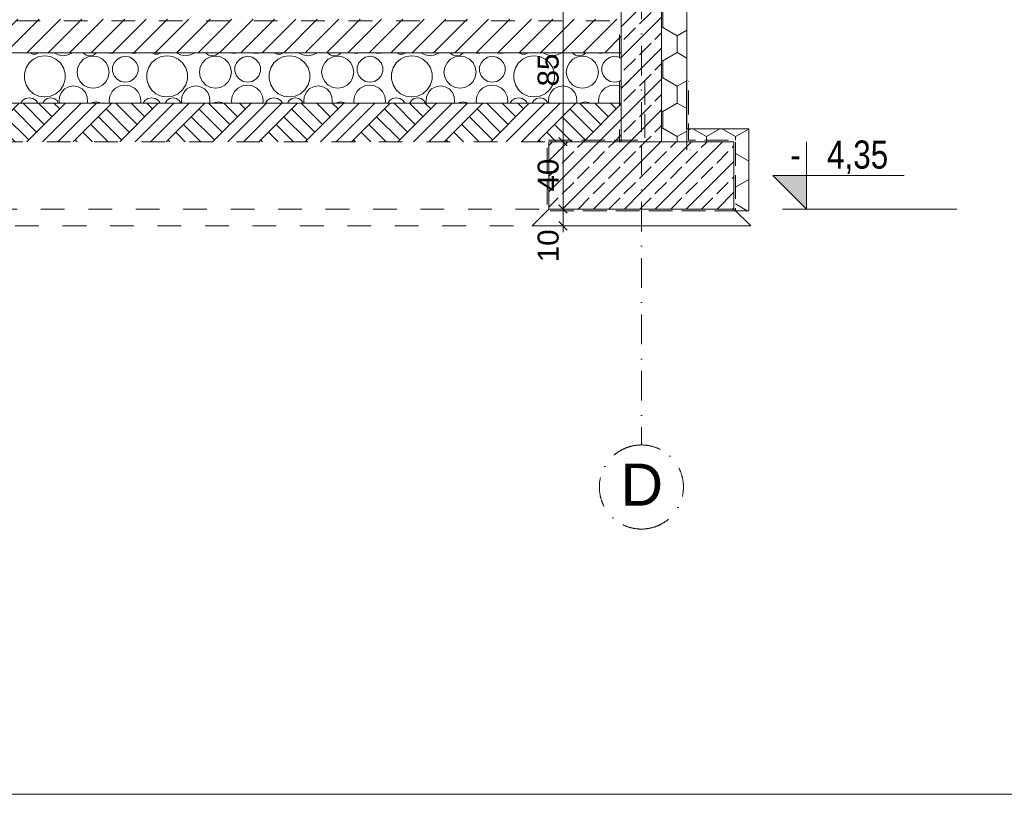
# Model space of a CAD drawing. Header units: millimetres. Extents: x -101298 to -58298, y 45839 to 66839.
# Tile 95 of 124: x -74145 to -68290, y 45839 to 50446. Entities that reach past the tile are written whole.
import ezdxf

# ---------------------------------------------------------------- set-up
doc = ezdxf.new("R2010")
doc.units = ezdxf.units.MM
doc.header["$MEASUREMENT"] = 0
for name, pattern in [('Krawędzie ukryte', [195.611112, 141.111112, -54.5]), ('Kropki i Kreski', [335.138881, 176.388884, -88.194442, 0, -70.555556]), ('Przerywana', [282.222223, 141.111112, -141.111112])]:
    doc.linetypes.add(name, pattern=pattern)
for name, color, linetype, lineweight in [('Nowe_0_Nr_pióra__21', 7, 'Continuous', 20), ('Nowe_Konstrukcja - Stropy_Nr_pióra__21', 7, 'Continuous', 20), ('Nowe_Konstrukcja - Stropy_Nr_pióra__3', 7, 'Continuous', 13), ('Nowe_Konstrukcja - Ściany zew_Nr_pióra__21', 7, 'Continuous', 20), ('Nowe_Konstrukcja - Ściany zew_Nr_pióra__3', 7, 'Continuous', 13), ('Nowe_Osie_Nr_pióra__3', 7, 'Continuous', 13), ('Nowe_Osie_Nr_pióra__4', 8, 'Continuous', 13), ('Nowe_Tabelka_Nr_pióra__3', 7, 'Continuous', 13), ('Nowe_Wymiarowanie - Ogólne_Nr_pióra__42', 8, 'Continuous', 25), ('Nowe_zagospodarowanie_Nr_pióra__21', 7, 'Continuous', 20)]:
    doc.layers.add(name, color=color, linetype=linetype, lineweight=lineweight)
for name, color, linetype, lineweight, true_color in [('Nowe_Konstrukcja - Stropy_Nr_pióra__23', 7, 'Continuous', 13, 0x858585), ('Nowe_Konstrukcja - Ściany zew_Nr_pióra__23', 7, 'Continuous', 13, 0x858585), ('Nowe_Wymiarowanie - Ogólne_Nr_pióra__81', 7, 'Continuous', 13, 0x6a6a6a)]:
    doc.layers.add(name, color=color, linetype=linetype, lineweight=lineweight, true_color=true_color)
doc.layers.add('Nowe_Wymiarowanie - Ogólne', color=7, linetype='Continuous')
doc.styles.add('STYL_AUTOMATYCZNY_1', font='arial.ttf')
doc.styles.add('STYL_AUTOMATYCZNY_2', font='arial.ttf', dxfattribs={"width": 0.8})
doc.dimstyles.new('STYL_AUTOMATYCZNY__1', dxfattribs={"dimtxt": 125, "dimasz": 47.5, "dimexe": 0.18, "dimexo": 0.0625, "dimgap": 0, "dimtad": 1, "dimdec": 0, "dimlfac": 0.1, "dimzin": 0, "dimdsep": 46, "dimtxsty": 'STYL_AUTOMATYCZNY_1', "dimblk": 'ARROWHEAD_6', "dimblk1": 'ARROWHEAD_6', "dimblk2": 'ARROWHEAD_6', "dimcen": 0.09, "dimse1": 1, "dimse2": 1, "dimclrd": 256, "dimclre": 256, "dimclrt": 8, "dimazin": 0, "dimtfac": 1, "dimtdec": 4, "dimtmove": 0, "dimatfit": 3, "dimfxl": 0, "dimtolj": 1, "dimtzin": 0, "dimarcsym": 0})
pattern_1 = [(45, (0, 0), (-91.92388, 91.92388), []), (45, (-45.96, 45.96), (-91.92388, 91.92388), [97.5, -32.5])]
pattern_2 = [(90, (0, 0), (-173.2051, 0), [100, -200]), (90, (-86.6, 150), (-173.2051, 0), [100, -200]), (150, (-4e-14, 100), (86.60254, 150), [100, -200]), (150, (-173.2, 100), (86.60254, 150), [100, -200]), (210, (0, 0), (-86.60254, 150), [100, -200]), (210, (-173.2, -7e-14), (-86.60254, 150), [100, -200])]

# ---------------------------------------------------------------- blocks, each defined once
blk = doc.blocks.new('*X8')
at = {"layer": 'Nowe_Konstrukcja - Stropy_Nr_pióra__23', "color": 252, "linetype": 'Continuous', "lineweight": 13, "true_color": 0x858585}
for p, q in [((-74086, 50249.4), (-74085.6, 50248.9)), ((-74085.6, 50248.9), (-74068.1, 50239.7)), ((-74068.1, 50239.7), (-74048.3, 50239.7)), ((-74048.3, 50239.7), (-74030.8, 50248.9)), ((-74030.8, 50248.9), (-74030.4, 50249.4)), ((-73940.8, 50249.4), (-73915.2, 50236.4)), ((-73856.7, 50236.4), (-73831.1, 50249.4)), ((-73769.5, 50249.4), (-73768.3, 50247.7)), ((-73768.3, 50247.7), (-73749.8, 50235.3)), ((-73706, 50235.3), (-73687.5, 50247.7)), ((-73687.5, 50247.7), (-73686.3, 50249.4)), ((-73617.9, 50249.4), (-73610.7, 50246.2)), ((-73610.7, 50246.2), (-73589.8, 50246.2)), ((-73589.8, 50246.2), (-73582.6, 50249.4)), ((-73487.3, 50249.4), (-73479.5, 50246.7)), ((-73479.5, 50246.7), (-73451.5, 50246.7)), ((-73451.5, 50246.7), (-73443.8, 50249.4)), ((-73358.5, 50249.4), (-73358.2, 50248.9)), ((-73358.2, 50248.9), (-73340.7, 50239.7)), ((-73340.7, 50239.7), (-73320.9, 50239.7)), ((-73320.9, 50239.7), (-73303.3, 50248.9)), ((-73303.3, 50248.9), (-73303, 50249.4)), ((-73213.4, 50249.4), (-73187.8, 50236.4)), ((-73129.3, 50236.4), (-73103.7, 50249.4)), ((-73042.1, 50249.4), (-73040.9, 50247.7)), ((-73040.9, 50247.7), (-73022.4, 50235.3)), ((-72978.6, 50235.3), (-72960.1, 50247.7)), ((-72960.1, 50247.7), (-72958.9, 50249.4)), ((-72890.5, 50249.4), (-72883.3, 50246.2)), ((-72883.3, 50246.2), (-72862.4, 50246.2)), ((-72862.4, 50246.2), (-72855.2, 50249.4)), ((-72759.9, 50249.4), (-72752.1, 50246.7)), ((-72752.1, 50246.7), (-72724.1, 50246.7)), ((-72724.1, 50246.7), (-72716.3, 50249.4)), ((-72631.1, 50249.4), (-72630.8, 50248.9)), ((-72630.8, 50248.9), (-72613.2, 50239.7)), ((-72613.2, 50239.7), (-72593.5, 50239.7)), ((-72593.5, 50239.7), (-72575.9, 50248.9)), ((-72575.9, 50248.9), (-72575.6, 50249.4)), ((-72486, 50249.4), (-72460.4, 50236.4)), ((-72401.9, 50236.4), (-72376.3, 50249.4)), ((-72314.6, 50249.4), (-72313.5, 50247.7)), ((-72313.5, 50247.7), (-72295, 50235.3)), ((-72251.2, 50235.3), (-72232.7, 50247.7)), ((-72232.7, 50247.7), (-72231.5, 50249.4)), ((-72163.1, 50249.4), (-72155.9, 50246.2)), ((-72155.9, 50246.2), (-72135, 50246.2)), ((-72135, 50246.2), (-72127.7, 50249.4)), ((-72032.4, 50249.4), (-72024.7, 50246.7)), ((-72024.7, 50246.7), (-71996.7, 50246.7)), ((-71996.7, 50246.7), (-71988.9, 50249.4)), ((-71903.7, 50249.4), (-71903.4, 50248.9)), ((-71903.4, 50248.9), (-71885.8, 50239.7)), ((-71885.8, 50239.7), (-71866, 50239.7)), ((-71866, 50239.7), (-71848.5, 50248.9)), ((-71848.5, 50248.9), (-71848.2, 50249.4)), ((-71758.6, 50249.4), (-71733, 50236.4)), ((-71674.5, 50236.4), (-71648.9, 50249.4)), ((-71587.2, 50249.4), (-71586.1, 50247.7)), ((-71586.1, 50247.7), (-71567.5, 50235.3)), ((-71523.8, 50235.3), (-71505.2, 50247.7)), ((-71505.2, 50247.7), (-71504.1, 50249.4)), ((-71435.7, 50249.4), (-71428.4, 50246.2)), ((-71428.4, 50246.2), (-71407.6, 50246.2)), ((-71407.6, 50246.2), (-71400.3, 50249.4)), ((-71305, 50249.4), (-71297.3, 50246.7)), ((-71297.3, 50246.7), (-71269.3, 50246.7)), ((-71269.3, 50246.7), (-71261.5, 50249.4)), ((-71176.3, 50249.4), (-71175.9, 50248.9)), ((-71175.9, 50248.9), (-71158.4, 50239.7)), ((-71158.4, 50239.7), (-71138.6, 50239.7)), ((-71138.6, 50239.7), (-71121.1, 50248.9)), ((-71121.1, 50248.9), (-71120.7, 50249.4)), ((-71031.1, 50249.4), (-71005.6, 50236.4)), ((-70947.1, 50236.4), (-70921.5, 50249.4)), ((-70859.8, 50249.4), (-70858.7, 50247.7)), ((-70858.7, 50247.7), (-70840.1, 50235.3)), ((-70796.4, 50235.3), (-70777.8, 50247.7)), ((-70777.8, 50247.7), (-70776.7, 50249.4)), ((-70708.3, 50249.4), (-70701, 50246.2)), ((-70701, 50246.2), (-70680.2, 50246.2)), ((-70680.2, 50246.2), (-70672.9, 50249.4)), ((-70577.6, 50249.4), (-70569.9, 50246.7)), ((-70569.9, 50246.7), (-70567.5, 50246.7)), ((-74088.2, 50188.7), (-74107.1, 50159.4)), ((-74061.9, 50211.5), (-74088.2, 50188.7)), ((-74030.2, 50226), (-74061.9, 50211.5)), ((-73995.7, 50231), (-74030.2, 50226)), ((-73961.2, 50226), (-73995.7, 50231)), ((-73929.5, 50211.5), (-73961.2, 50226)), ((-73903.2, 50188.7), (-73929.5, 50211.5)), ((-73915.2, 50236.4), (-73886, 50231.7)), ((-73884.4, 50159.4), (-73903.2, 50188.7)), ((-73886, 50231.7), (-73856.7, 50236.4)), ((-73785.8, 50189.5), (-73799.3, 50162.9)), ((-73764.7, 50210.6), (-73785.8, 50189.5)), ((-73738.1, 50224.2), (-73764.7, 50210.6)), ((-73749.8, 50235.3), (-73727.9, 50231)), ((-73708.6, 50228.9), (-73738.1, 50224.2)), ((-73727.9, 50231), (-73706, 50235.3)), ((-73679.1, 50224.2), (-73708.6, 50228.9)), ((-73652.5, 50210.6), (-73679.1, 50224.2)), ((-73631.4, 50189.5), (-73652.5, 50210.6)), ((-73617.8, 50162.9), (-73631.4, 50189.5)), ((-73583, 50189.4), (-73592.1, 50164.4)), ((-73565.8, 50209.8), (-73583, 50189.4)), ((-73542.8, 50223.2), (-73565.8, 50209.8)), ((-73516.5, 50227.8), (-73542.8, 50223.2)), ((-73490.3, 50223.2), (-73516.5, 50227.8)), ((-73467.2, 50209.8), (-73490.3, 50223.2)), ((-73450.1, 50189.4), (-73467.2, 50209.8)), ((-73441, 50164.4), (-73450.1, 50189.4)), ((-73360.8, 50188.7), (-73379.7, 50159.4)), ((-73334.5, 50211.5), (-73360.8, 50188.7)), ((-73302.8, 50226), (-73334.5, 50211.5)), ((-73268.3, 50231), (-73302.8, 50226)), ((-73233.8, 50226), (-73268.3, 50231)), ((-73202.1, 50211.5), (-73233.8, 50226)), ((-73175.8, 50188.7), (-73202.1, 50211.5)), ((-73187.8, 50236.4), (-73158.6, 50231.7)), ((-73156.9, 50159.4), (-73175.8, 50188.7)), ((-73158.6, 50231.7), (-73129.3, 50236.4)), ((-73058.4, 50189.5), (-73071.9, 50162.9)), ((-73037.3, 50210.6), (-73058.4, 50189.5)), ((-73010.7, 50224.2), (-73037.3, 50210.6)), ((-73022.4, 50235.3), (-73000.5, 50231)), ((-72981.2, 50228.9), (-73010.7, 50224.2)), ((-73000.5, 50231), (-72978.6, 50235.3)), ((-72951.7, 50224.2), (-72981.2, 50228.9)), ((-72925.1, 50210.6), (-72951.7, 50224.2)), ((-72904, 50189.5), (-72925.1, 50210.6)), ((-72890.4, 50162.9), (-72904, 50189.5)), ((-72855.5, 50189.4), (-72864.6, 50164.4)), ((-72838.4, 50209.8), (-72855.5, 50189.4)), ((-72815.3, 50223.2), (-72838.4, 50209.8)), ((-72789.1, 50227.8), (-72815.3, 50223.2)), ((-72762.9, 50223.2), (-72789.1, 50227.8)), ((-72739.8, 50209.8), (-72762.9, 50223.2)), ((-72722.7, 50189.4), (-72739.8, 50209.8)), ((-72713.6, 50164.4), (-72722.7, 50189.4)), ((-72633.4, 50188.7), (-72652.2, 50159.4)), ((-72607.1, 50211.5), (-72633.4, 50188.7)), ((-72575.4, 50226), (-72607.1, 50211.5)), ((-72540.9, 50231), (-72575.4, 50226)), ((-72506.4, 50226), (-72540.9, 50231)), ((-72474.7, 50211.5), (-72506.4, 50226)), ((-72448.4, 50188.7), (-72474.7, 50211.5)), ((-72460.4, 50236.4), (-72431.1, 50231.7)), ((-72429.5, 50159.4), (-72448.4, 50188.7)), ((-72431.1, 50231.7), (-72401.9, 50236.4)), ((-72330.9, 50189.5), (-72344.5, 50162.9)), ((-72309.8, 50210.6), (-72330.9, 50189.5)), ((-72283.2, 50224.2), (-72309.8, 50210.6)), ((-72295, 50235.3), (-72273.1, 50231)), ((-72253.8, 50228.9), (-72283.2, 50224.2)), ((-72273.1, 50231), (-72251.2, 50235.3)), ((-72224.3, 50224.2), (-72253.8, 50228.9)), ((-72197.7, 50210.6), (-72224.3, 50224.2)), ((-72176.6, 50189.5), (-72197.7, 50210.6)), ((-72163, 50162.9), (-72176.6, 50189.5)), ((-72128.1, 50189.4), (-72137.2, 50164.4)), ((-72111, 50209.8), (-72128.1, 50189.4)), ((-72087.9, 50223.2), (-72111, 50209.8)), ((-72061.7, 50227.8), (-72087.9, 50223.2)), ((-72035.5, 50223.2), (-72061.7, 50227.8)), ((-72012.4, 50209.8), (-72035.5, 50223.2)), ((-71995.3, 50189.4), (-72012.4, 50209.8)), ((-71986.1, 50164.4), (-71995.3, 50189.4)), ((-71906, 50188.7), (-71924.8, 50159.4)), ((-71879.7, 50211.5), (-71906, 50188.7)), ((-71848, 50226), (-71879.7, 50211.5)), ((-71813.5, 50231), (-71848, 50226)), ((-71779, 50226), (-71813.5, 50231)), ((-71747.3, 50211.5), (-71779, 50226)), ((-71720.9, 50188.7), (-71747.3, 50211.5)), ((-71733, 50236.4), (-71703.7, 50231.7)), ((-71702.1, 50159.4), (-71720.9, 50188.7)), ((-71703.7, 50231.7), (-71674.5, 50236.4)), ((-71603.5, 50189.5), (-71617.1, 50162.9)), ((-71582.4, 50210.6), (-71603.5, 50189.5)), ((-71555.8, 50224.2), (-71582.4, 50210.6)), ((-71567.5, 50235.3), (-71545.7, 50231)), ((-71526.3, 50228.9), (-71555.8, 50224.2)), ((-71545.7, 50231), (-71523.8, 50235.3)), ((-71496.9, 50224.2), (-71526.3, 50228.9)), ((-71470.3, 50210.6), (-71496.9, 50224.2)), ((-71449.2, 50189.5), (-71470.3, 50210.6)), ((-71435.6, 50162.9), (-71449.2, 50189.5)), ((-71400.7, 50189.4), (-71409.8, 50164.4)), ((-71383.6, 50209.8), (-71400.7, 50189.4)), ((-71360.5, 50223.2), (-71383.6, 50209.8)), ((-71334.3, 50227.8), (-71360.5, 50223.2)), ((-71308, 50223.2), (-71334.3, 50227.8)), ((-71285, 50209.8), (-71308, 50223.2)), ((-71267.8, 50189.4), (-71285, 50209.8)), ((-71258.7, 50164.4), (-71267.8, 50189.4)), ((-71178.6, 50188.7), (-71197.4, 50159.4)), ((-71152.2, 50211.5), (-71178.6, 50188.7)), ((-71120.5, 50226), (-71152.2, 50211.5)), ((-71086.1, 50231), (-71120.5, 50226)), ((-71051.6, 50226), (-71086.1, 50231)), ((-71019.9, 50211.5), (-71051.6, 50226)), ((-70993.5, 50188.7), (-71019.9, 50211.5)), ((-71005.6, 50236.4), (-70976.3, 50231.7)), ((-70974.7, 50159.4), (-70993.5, 50188.7)), ((-70976.3, 50231.7), (-70947.1, 50236.4)), ((-70876.1, 50189.5), (-70889.7, 50162.9)), ((-70855, 50210.6), (-70876.1, 50189.5)), ((-70828.4, 50224.2), (-70855, 50210.6)), ((-70840.1, 50235.3), (-70818.3, 50231)), ((-70798.9, 50228.9), (-70828.4, 50224.2)), ((-70818.3, 50231), (-70796.4, 50235.3)), ((-70769.4, 50224.2), (-70798.9, 50228.9)), ((-70742.8, 50210.6), (-70769.4, 50224.2)), ((-70721.7, 50189.5), (-70742.8, 50210.6)), ((-70708.2, 50162.9), (-70721.7, 50189.5)), ((-70673.3, 50189.4), (-70682.4, 50164.4)), ((-70656.2, 50209.8), (-70673.3, 50189.4)), ((-70633.1, 50223.2), (-70656.2, 50209.8)), ((-70606.9, 50227.8), (-70633.1, 50223.2)), ((-70580.6, 50223.2), (-70606.9, 50227.8)), ((-70567.5, 50215.6), (-70580.6, 50223.2)), ((-74107.1, 50159.4), (-74116.9, 50126)), ((-74116.9, 50126), (-74116.9, 50091.1)), ((-73874.5, 50126), (-73884.4, 50159.4)), ((-73874.5, 50091.1), (-73874.5, 50126)), ((-73799.3, 50162.9), (-73804, 50133.4)), ((-73804, 50133.4), (-73799.3, 50104)), ((-73613.2, 50133.4), (-73617.8, 50162.9)), ((-73617.8, 50104), (-73613.2, 50133.4)), ((-73592.1, 50164.4), (-73592.1, 50137.8)), ((-73592.1, 50137.8), (-73583, 50112.7)), ((-73450.1, 50112.7), (-73441, 50137.8)), ((-73441, 50137.8), (-73441, 50164.4)), ((-73379.7, 50159.4), (-73389.5, 50126)), ((-73389.5, 50126), (-73389.5, 50091.1)), ((-73147.1, 50126), (-73156.9, 50159.4)), ((-73147.1, 50091.1), (-73147.1, 50126)), ((-73071.9, 50162.9), (-73076.6, 50133.4)), ((-73076.6, 50133.4), (-73071.9, 50104)), ((-72885.8, 50133.4), (-72890.4, 50162.9)), ((-72890.4, 50104), (-72885.8, 50133.4)), ((-72864.6, 50164.4), (-72864.6, 50137.8)), ((-72864.6, 50137.8), (-72855.5, 50112.7)), ((-72722.7, 50112.7), (-72713.6, 50137.8)), ((-72713.6, 50137.8), (-72713.6, 50164.4)), ((-72652.2, 50159.4), (-72662.1, 50126)), ((-72662.1, 50126), (-72662.1, 50091.1)), ((-72419.7, 50126), (-72429.5, 50159.4)), ((-72419.7, 50091.1), (-72419.7, 50126)), ((-72344.5, 50162.9), (-72349.2, 50133.4)), ((-72349.2, 50133.4), (-72344.5, 50104)), ((-72158.3, 50133.4), (-72163, 50162.9)), ((-72163, 50104), (-72158.3, 50133.4)), ((-72137.2, 50164.4), (-72137.2, 50137.8)), ((-72137.2, 50137.8), (-72128.1, 50112.7)), ((-71995.3, 50112.7), (-71986.1, 50137.8)), ((-71986.1, 50137.8), (-71986.1, 50164.4)), ((-71924.8, 50159.4), (-71934.7, 50126)), ((-71934.7, 50126), (-71934.7, 50091.1)), ((-71692.3, 50126), (-71702.1, 50159.4)), ((-71692.3, 50091.1), (-71692.3, 50126)), ((-71617.1, 50162.9), (-71621.8, 50133.4)), ((-71621.8, 50133.4), (-71617.1, 50104)), ((-71430.9, 50133.4), (-71435.6, 50162.9)), ((-71435.6, 50104), (-71430.9, 50133.4)), ((-71409.8, 50164.4), (-71409.8, 50137.8)), ((-71409.8, 50137.8), (-71400.7, 50112.7)), ((-71267.8, 50112.7), (-71258.7, 50137.8)), ((-71258.7, 50137.8), (-71258.7, 50164.4)), ((-71197.4, 50159.4), (-71207.2, 50126)), ((-71207.2, 50126), (-71207.2, 50091.1)), ((-70964.9, 50126), (-70974.7, 50159.4)), ((-70964.9, 50091.1), (-70964.9, 50126)), ((-70889.7, 50162.9), (-70894.3, 50133.4)), ((-70894.3, 50133.4), (-70889.7, 50104)), ((-70703.5, 50133.4), (-70708.2, 50162.9)), ((-70708.2, 50104), (-70703.5, 50133.4)), ((-70682.4, 50164.4), (-70682.4, 50137.8)), ((-70682.4, 50137.8), (-70673.3, 50112.7)), ((-74116.9, 50091.1), (-74107.1, 50057.7)), ((-73884.4, 50057.7), (-73874.5, 50091.1)), ((-73799.3, 50104), (-73785.8, 50077.4)), ((-73785.8, 50077.4), (-73764.7, 50056.3)), ((-73652.5, 50056.3), (-73631.4, 50077.4)), ((-73631.4, 50077.4), (-73617.8, 50104)), ((-73583, 50112.7), (-73565.8, 50092.3)), ((-73565.8, 50092.3), (-73542.8, 50079)), ((-73542.8, 50079), (-73516.5, 50074.4)), ((-73516.5, 50074.4), (-73490.3, 50079)), ((-73490.3, 50079), (-73467.2, 50092.3)), ((-73467.2, 50092.3), (-73450.1, 50112.7)), ((-73389.5, 50091.1), (-73379.7, 50057.7)), ((-73156.9, 50057.7), (-73147.1, 50091.1)), ((-73071.9, 50104), (-73058.4, 50077.4)), ((-73058.4, 50077.4), (-73037.3, 50056.3)), ((-72925.1, 50056.3), (-72904, 50077.4)), ((-72904, 50077.4), (-72890.4, 50104)), ((-72855.5, 50112.7), (-72838.4, 50092.3)), ((-72838.4, 50092.3), (-72815.3, 50079)), ((-72815.3, 50079), (-72789.1, 50074.4)), ((-72789.1, 50074.4), (-72762.9, 50079)), ((-72762.9, 50079), (-72739.8, 50092.3)), ((-72739.8, 50092.3), (-72722.7, 50112.7)), ((-72662.1, 50091.1), (-72652.2, 50057.7)), ((-72429.5, 50057.7), (-72419.7, 50091.1)), ((-72344.5, 50104), (-72330.9, 50077.4)), ((-72330.9, 50077.4), (-72309.8, 50056.3)), ((-72197.7, 50056.3), (-72176.6, 50077.4)), ((-72176.6, 50077.4), (-72163, 50104)), ((-72128.1, 50112.7), (-72111, 50092.3)), ((-72111, 50092.3), (-72087.9, 50079)), ((-72087.9, 50079), (-72061.7, 50074.4)), ((-72061.7, 50074.4), (-72035.5, 50079)), ((-72035.5, 50079), (-72012.4, 50092.3)), ((-72012.4, 50092.3), (-71995.3, 50112.7)), ((-71934.7, 50091.1), (-71924.8, 50057.7)), ((-71702.1, 50057.7), (-71692.3, 50091.1)), ((-71617.1, 50104), (-71603.5, 50077.4)), ((-71603.5, 50077.4), (-71582.4, 50056.3)), ((-71470.3, 50056.3), (-71449.2, 50077.4)), ((-71449.2, 50077.4), (-71435.6, 50104)), ((-71400.7, 50112.7), (-71383.6, 50092.3)), ((-71383.6, 50092.3), (-71360.5, 50079)), ((-71360.5, 50079), (-71334.3, 50074.4)), ((-71334.3, 50074.4), (-71308, 50079)), ((-71308, 50079), (-71285, 50092.3)), ((-71285, 50092.3), (-71267.8, 50112.7)), ((-71207.2, 50091.1), (-71197.4, 50057.7)), ((-70974.7, 50057.7), (-70964.9, 50091.1)), ((-70889.7, 50104), (-70876.1, 50077.4)), ((-70876.1, 50077.4), (-70855, 50056.3)), ((-70742.8, 50056.3), (-70721.7, 50077.4)), ((-70721.7, 50077.4), (-70708.2, 50104)), ((-70673.3, 50112.7), (-70656.2, 50092.3)), ((-70656.2, 50092.3), (-70633.1, 50079)), ((-70633.1, 50079), (-70606.9, 50074.4)), ((-70606.9, 50074.4), (-70580.6, 50079)), ((-70580.6, 50079), (-70567.5, 50086.5)), ((-74107.1, 50057.7), (-74088.2, 50028.4)), ((-74088.2, 50028.4), (-74061.9, 50005.5)), ((-74061.9, 50005.5), (-74030.2, 49991.1)), ((-73961.2, 49991.1), (-73929.5, 50005.5)), ((-73929.5, 50005.5), (-73903.2, 50028.4)), ((-73896.8, 50013.2), (-73908, 49987.6)), ((-73903.2, 50028.4), (-73884.4, 50057.7)), ((-73877.8, 50033.8), (-73896.8, 50013.2)), ((-73853.1, 50047.2), (-73877.8, 50033.8)), ((-73825.5, 50051.8), (-73853.1, 50047.2)), ((-73797.9, 50047.2), (-73825.5, 50051.8)), ((-73773.2, 50033.8), (-73797.9, 50047.2)), ((-73754.3, 50013.2), (-73773.2, 50033.8)), ((-73764.7, 50056.3), (-73738.1, 50042.7)), ((-73743, 49987.6), (-73754.3, 50013.2)), ((-73738.1, 50042.7), (-73708.6, 50038)), ((-73708.6, 50038), (-73679.1, 50042.7)), ((-73679.1, 50042.7), (-73652.5, 50056.3)), ((-73595.1, 50018), (-73608.5, 49991.6)), ((-73574.2, 50038.9), (-73595.1, 50018)), ((-73547.8, 50052.3), (-73574.2, 50038.9)), ((-73518.6, 50057), (-73547.8, 50052.3)), ((-73489.3, 50052.3), (-73518.6, 50057)), ((-73462.9, 50038.9), (-73489.3, 50052.3)), ((-73442, 50018), (-73462.9, 50038.9)), ((-73428.6, 49991.6), (-73442, 50018)), ((-73379.7, 50057.7), (-73360.8, 50028.4)), ((-73360.8, 50028.4), (-73334.5, 50005.5)), ((-73334.5, 50005.5), (-73302.8, 49991.1)), ((-73233.8, 49991.1), (-73202.1, 50005.5)), ((-73202.1, 50005.5), (-73175.8, 50028.4)), ((-73169.3, 50013.2), (-73180.6, 49987.6)), ((-73175.8, 50028.4), (-73156.9, 50057.7)), ((-73150.4, 50033.8), (-73169.3, 50013.2)), ((-73125.7, 50047.2), (-73150.4, 50033.8)), ((-73098.1, 50051.8), (-73125.7, 50047.2)), ((-73070.5, 50047.2), (-73098.1, 50051.8)), ((-73045.8, 50033.8), (-73070.5, 50047.2)), ((-73026.9, 50013.2), (-73045.8, 50033.8)), ((-73037.3, 50056.3), (-73010.7, 50042.7)), ((-73015.6, 49987.6), (-73026.9, 50013.2)), ((-73010.7, 50042.7), (-72981.2, 50038)), ((-72981.2, 50038), (-72951.7, 50042.7)), ((-72951.7, 50042.7), (-72925.1, 50056.3)), ((-72867.7, 50018), (-72881.1, 49991.6)), ((-72846.8, 50038.9), (-72867.7, 50018)), ((-72820.4, 50052.3), (-72846.8, 50038.9)), ((-72791.1, 50057), (-72820.4, 50052.3)), ((-72761.9, 50052.3), (-72791.1, 50057)), ((-72735.5, 50038.9), (-72761.9, 50052.3)), ((-72714.6, 50018), (-72735.5, 50038.9)), ((-72701.2, 49991.6), (-72714.6, 50018)), ((-72652.2, 50057.7), (-72633.4, 50028.4)), ((-72633.4, 50028.4), (-72607.1, 50005.5)), ((-72607.1, 50005.5), (-72575.4, 49991.1)), ((-72506.4, 49991.1), (-72474.7, 50005.5)), ((-72474.7, 50005.5), (-72448.4, 50028.4)), ((-72441.9, 50013.2), (-72453.2, 49987.6)), ((-72448.4, 50028.4), (-72429.5, 50057.7)), ((-72423, 50033.8), (-72441.9, 50013.2)), ((-72398.3, 50047.2), (-72423, 50033.8)), ((-72370.7, 50051.8), (-72398.3, 50047.2)), ((-72343, 50047.2), (-72370.7, 50051.8)), ((-72318.4, 50033.8), (-72343, 50047.2)), ((-72299.4, 50013.2), (-72318.4, 50033.8)), ((-72309.8, 50056.3), (-72283.2, 50042.7)), ((-72288.2, 49987.6), (-72299.4, 50013.2)), ((-72283.2, 50042.7), (-72253.8, 50038)), ((-72253.8, 50038), (-72224.3, 50042.7)), ((-72224.3, 50042.7), (-72197.7, 50056.3)), ((-72140.3, 50018), (-72153.7, 49991.6)), ((-72119.3, 50038.9), (-72140.3, 50018)), ((-72093, 50052.3), (-72119.3, 50038.9)), ((-72063.7, 50057), (-72093, 50052.3)), ((-72034.5, 50052.3), (-72063.7, 50057)), ((-72008.1, 50038.9), (-72034.5, 50052.3)), ((-71987.2, 50018), (-72008.1, 50038.9)), ((-71973.7, 49991.6), (-71987.2, 50018)), ((-71924.8, 50057.7), (-71906, 50028.4)), ((-71906, 50028.4), (-71879.7, 50005.5)), ((-71879.7, 50005.5), (-71848, 49991.1)), ((-71779, 49991.1), (-71747.3, 50005.5)), ((-71747.3, 50005.5), (-71720.9, 50028.4)), ((-71714.5, 50013.2), (-71725.8, 49987.6)), ((-71720.9, 50028.4), (-71702.1, 50057.7)), ((-71695.5, 50033.8), (-71714.5, 50013.2)), ((-71670.9, 50047.2), (-71695.5, 50033.8)), ((-71643.3, 50051.8), (-71670.9, 50047.2)), ((-71615.6, 50047.2), (-71643.3, 50051.8)), ((-71591, 50033.8), (-71615.6, 50047.2)), ((-71572, 50013.2), (-71591, 50033.8)), ((-71582.4, 50056.3), (-71555.8, 50042.7)), ((-71560.8, 49987.6), (-71572, 50013.2)), ((-71555.8, 50042.7), (-71526.3, 50038)), ((-71526.3, 50038), (-71496.9, 50042.7)), ((-71496.9, 50042.7), (-71470.3, 50056.3)), ((-71412.9, 50018), (-71426.3, 49991.6)), ((-71391.9, 50038.9), (-71412.9, 50018)), ((-71365.6, 50052.3), (-71391.9, 50038.9)), ((-71336.3, 50057), (-71365.6, 50052.3)), ((-71307.1, 50052.3), (-71336.3, 50057)), ((-71280.7, 50038.9), (-71307.1, 50052.3)), ((-71259.8, 50018), (-71280.7, 50038.9)), ((-71246.3, 49991.6), (-71259.8, 50018)), ((-71197.4, 50057.7), (-71178.6, 50028.4)), ((-71178.6, 50028.4), (-71152.2, 50005.5)), ((-71152.2, 50005.5), (-71120.5, 49991.1)), ((-71051.6, 49991.1), (-71019.9, 50005.5)), ((-71019.9, 50005.5), (-70993.5, 50028.4)), ((-70987.1, 50013.2), (-70998.3, 49987.6)), ((-70993.5, 50028.4), (-70974.7, 50057.7)), ((-70968.1, 50033.8), (-70987.1, 50013.2)), ((-70943.5, 50047.2), (-70968.1, 50033.8)), ((-70915.9, 50051.8), (-70943.5, 50047.2)), ((-70888.2, 50047.2), (-70915.9, 50051.8)), ((-70863.6, 50033.8), (-70888.2, 50047.2)), ((-70844.6, 50013.2), (-70863.6, 50033.8)), ((-70855, 50056.3), (-70828.4, 50042.7)), ((-70833.4, 49987.6), (-70844.6, 50013.2)), ((-70828.4, 50042.7), (-70798.9, 50038)), ((-70798.9, 50038), (-70769.4, 50042.7)), ((-70769.4, 50042.7), (-70742.8, 50056.3)), ((-70685.4, 50018), (-70698.9, 49991.6)), ((-70664.5, 50038.9), (-70685.4, 50018)), ((-70638.1, 50052.3), (-70664.5, 50038.9)), ((-70608.9, 50057), (-70638.1, 50052.3)), ((-70579.7, 50052.3), (-70608.9, 50057)), ((-70567.5, 50046.2), (-70579.7, 50052.3)), ((-74128.3, 49964.6), (-74138.5, 49949.4)), ((-74109.8, 49977), (-74128.3, 49964.6)), ((-74087.9, 49981.3), (-74109.8, 49977)), ((-74066, 49977), (-74087.9, 49981.3)), ((-74047.5, 49964.6), (-74066, 49977)), ((-74037.3, 49949.4), (-74047.5, 49964.6)), ((-74030.2, 49991.1), (-73995.7, 49986.1)), ((-73997.5, 49964.8), (-74006.4, 49949.4)), ((-73980.7, 49977), (-73997.5, 49964.8)), ((-73995.7, 49986.1), (-73961.2, 49991.1)), ((-73960.3, 49981.4), (-73980.7, 49977)), ((-73939.9, 49977), (-73960.3, 49981.4)), ((-73923, 49964.8), (-73939.9, 49977)), ((-73914.1, 49949.4), (-73923, 49964.8)), ((-73908, 49987.6), (-73910.3, 49959.7)), ((-73910.3, 49959.7), (-73907.7, 49949.4)), ((-73743.3, 49949.4), (-73740.7, 49959.7)), ((-73740.7, 49959.7), (-73743, 49987.6)), ((-73710, 49952.5), (-73713.4, 49949.4)), ((-73690.8, 49957.2), (-73710, 49952.5)), ((-73671.5, 49952.5), (-73690.8, 49957.2)), ((-73668.1, 49949.4), (-73671.5, 49952.5)), ((-73608.5, 49991.6), (-73613.2, 49962.4)), ((-73613.2, 49962.4), (-73611.1, 49949.4)), ((-73423.9, 49962.4), (-73428.6, 49991.6)), ((-73426, 49949.4), (-73423.9, 49962.4)), ((-73400.9, 49964.6), (-73411.1, 49949.4)), ((-73382.4, 49977), (-73400.9, 49964.6)), ((-73360.5, 49981.3), (-73382.4, 49977)), ((-73338.6, 49977), (-73360.5, 49981.3)), ((-73320.1, 49964.6), (-73338.6, 49977)), ((-73309.9, 49949.4), (-73320.1, 49964.6)), ((-73302.8, 49991.1), (-73268.3, 49986.1)), ((-73270.1, 49964.8), (-73279, 49949.4)), ((-73253.2, 49977), (-73270.1, 49964.8)), ((-73268.3, 49986.1), (-73233.8, 49991.1)), ((-73232.8, 49981.4), (-73253.2, 49977)), ((-73212.4, 49977), (-73232.8, 49981.4)), ((-73195.6, 49964.8), (-73212.4, 49977)), ((-73186.7, 49949.4), (-73195.6, 49964.8)), ((-73180.6, 49987.6), (-73182.9, 49959.7)), ((-73182.9, 49959.7), (-73180.3, 49949.4)), ((-73015.9, 49949.4), (-73013.3, 49959.7)), ((-73013.3, 49959.7), (-73015.6, 49987.6)), ((-72982.6, 49952.5), (-72986, 49949.4)), ((-72963.3, 49957.2), (-72982.6, 49952.5)), ((-72944.1, 49952.5), (-72963.3, 49957.2)), ((-72940.7, 49949.4), (-72944.1, 49952.5)), ((-72881.1, 49991.6), (-72885.8, 49962.4)), ((-72885.8, 49962.4), (-72883.7, 49949.4)), ((-72696.5, 49962.4), (-72701.2, 49991.6)), ((-72698.6, 49949.4), (-72696.5, 49962.4)), ((-72673.5, 49964.6), (-72683.6, 49949.4)), ((-72655, 49977), (-72673.5, 49964.6)), ((-72633.1, 49981.3), (-72655, 49977)), ((-72611.2, 49977), (-72633.1, 49981.3)), ((-72592.7, 49964.6), (-72611.2, 49977)), ((-72582.5, 49949.4), (-72592.7, 49964.6)), ((-72575.4, 49991.1), (-72540.9, 49986.1)), ((-72542.7, 49964.8), (-72551.6, 49949.4)), ((-72525.8, 49977), (-72542.7, 49964.8)), ((-72540.9, 49986.1), (-72506.4, 49991.1)), ((-72505.4, 49981.4), (-72525.8, 49977)), ((-72485, 49977), (-72505.4, 49981.4)), ((-72468.2, 49964.8), (-72485, 49977)), ((-72459.3, 49949.4), (-72468.2, 49964.8)), ((-72453.2, 49987.6), (-72455.5, 49959.7)), ((-72455.5, 49959.7), (-72452.9, 49949.4)), ((-72288.5, 49949.4), (-72285.9, 49959.7)), ((-72285.9, 49959.7), (-72288.2, 49987.6)), ((-72255.2, 49952.5), (-72258.6, 49949.4)), ((-72235.9, 49957.2), (-72255.2, 49952.5)), ((-72216.7, 49952.5), (-72235.9, 49957.2)), ((-72213.3, 49949.4), (-72216.7, 49952.5)), ((-72153.7, 49991.6), (-72158.3, 49962.4)), ((-72158.3, 49962.4), (-72156.3, 49949.4)), ((-71969.1, 49962.4), (-71973.7, 49991.6)), ((-71971.2, 49949.4), (-71969.1, 49962.4)), ((-71946.1, 49964.6), (-71956.2, 49949.4)), ((-71927.5, 49977), (-71946.1, 49964.6)), ((-71905.7, 49981.3), (-71927.5, 49977)), ((-71883.8, 49977), (-71905.7, 49981.3)), ((-71865.2, 49964.6), (-71883.8, 49977)), ((-71855.1, 49949.4), (-71865.2, 49964.6)), ((-71848, 49991.1), (-71813.5, 49986.1)), ((-71815.3, 49964.8), (-71824.2, 49949.4)), ((-71798.4, 49977), (-71815.3, 49964.8)), ((-71813.5, 49986.1), (-71779, 49991.1)), ((-71778, 49981.4), (-71798.4, 49977)), ((-71757.6, 49977), (-71778, 49981.4)), ((-71740.7, 49964.8), (-71757.6, 49977)), ((-71731.9, 49949.4), (-71740.7, 49964.8)), ((-71725.8, 49987.6), (-71728.1, 49959.7)), ((-71728.1, 49959.7), (-71725.5, 49949.4)), ((-71561.1, 49949.4), (-71558.5, 49959.7)), ((-71558.5, 49959.7), (-71560.8, 49987.6)), ((-71527.7, 49952.5), (-71531.2, 49949.4)), ((-71508.5, 49957.2), (-71527.7, 49952.5)), ((-71489.3, 49952.5), (-71508.5, 49957.2)), ((-71485.8, 49949.4), (-71489.3, 49952.5)), ((-71426.3, 49991.6), (-71430.9, 49962.4)), ((-71430.9, 49962.4), (-71428.9, 49949.4)), ((-71241.7, 49962.4), (-71246.3, 49991.6)), ((-71243.7, 49949.4), (-71241.7, 49962.4)), ((-71218.7, 49964.6), (-71228.8, 49949.4)), ((-71200.1, 49977), (-71218.7, 49964.6)), ((-71178.3, 49981.3), (-71200.1, 49977)), ((-71156.4, 49977), (-71178.3, 49981.3)), ((-71137.8, 49964.6), (-71156.4, 49977)), ((-71127.7, 49949.4), (-71137.8, 49964.6)), ((-71120.5, 49991.1), (-71086.1, 49986.1)), ((-71087.9, 49964.8), (-71096.7, 49949.4)), ((-71071, 49977), (-71087.9, 49964.8)), ((-71086.1, 49986.1), (-71051.6, 49991.1)), ((-71050.6, 49981.4), (-71071, 49977)), ((-71030.2, 49977), (-71050.6, 49981.4)), ((-71013.3, 49964.8), (-71030.2, 49977)), ((-71004.4, 49949.4), (-71013.3, 49964.8)), ((-70998.3, 49987.6), (-71000.7, 49959.7)), ((-71000.7, 49959.7), (-70998.1, 49949.4)), ((-70833.6, 49949.4), (-70831, 49959.7)), ((-70831, 49959.7), (-70833.4, 49987.6)), ((-70800.3, 49952.5), (-70803.8, 49949.4)), ((-70781.1, 49957.2), (-70800.3, 49952.5)), ((-70761.9, 49952.5), (-70781.1, 49957.2)), ((-70758.4, 49949.4), (-70761.9, 49952.5)), ((-70698.9, 49991.6), (-70703.5, 49962.4)), ((-70703.5, 49962.4), (-70701.5, 49949.4))]:
    blk.add_line(p, q, dxfattribs=at)
blk = doc.blocks.new('Wypełnienie_4_1', base_point=(0, 0))
at = {"layer": 'Nowe_Konstrukcja - Stropy_Nr_pióra__23', "color": 252, "linetype": 'Continuous', "lineweight": 13, "true_color": 0x858585}
blk.add_blockref('*X8', (0, 0), dxfattribs=at)
blk = doc.blocks.new('*D28')
at = {"layer": 'Nowe_Wymiarowanie - Ogólne_Nr_pióra__81', "color": 251, "linetype": 'Continuous', "lineweight": 13, "true_color": 0x6a6a6a}
for p, q in [((-70866.4, 49319.7), (-70960.2, 49319.7)), ((-70938.3, 49344.7), (-70888.3, 49294.7)), ((-70913.3, 49219.7), (-70913.3, 49319.7)), ((-70938.3, 49244.7), (-70888.3, 49194.7)), ((-70866.4, 49219.7), (-70960.2, 49219.7)), ((-70913.3, 49182.2), (-70913.3, 49219.7))]:
    blk.add_line(p, q, dxfattribs=at)
at = {"layer": 'Nowe_Wymiarowanie - Ogólne_Nr_pióra__42', "color": 8, "lineweight": 25, "insert": (-70938.3, 49004), "char_height": 125, "attachment_point": 7, "rotation": 90, "style": 'STYL_AUTOMATYCZNY_1'}
blk.add_mtext('\\A1;{\\pql;\\fArial|b0|i0|c238|p0;\\W1.000000;10}', dxfattribs=at)
blk = doc.blocks.new('ARROWHEAD_6')
at = {"color": 0, "linetype": 'Continuous', "lineweight": 0}
for p, q in [((0, 0), (-1, 0)), ((-0.5, -0.5), (0.5, 0.5))]:
    blk.add_line(p, q, dxfattribs=at)
blk = doc.blocks.new('*D29')
at = {"layer": 'Nowe_Wymiarowanie - Ogólne_Nr_pióra__81', "color": 251, "linetype": 'Continuous', "lineweight": 13, "true_color": 0x6a6a6a}
for p, q in [((-70866.4, 49719.7), (-70960.2, 49719.7)), ((-70938.3, 49744.7), (-70888.3, 49694.7)), ((-70913.3, 49319.7), (-70913.3, 49719.7)), ((-70866.4, 49319.7), (-70960.2, 49319.7)), ((-70938.3, 49344.7), (-70888.3, 49294.7))]:
    blk.add_line(p, q, dxfattribs=at)
at = {"layer": 'Nowe_Wymiarowanie - Ogólne_Nr_pióra__42', "color": 8, "lineweight": 25, "insert": (-70938.3, 49424.4), "char_height": 125, "attachment_point": 7, "rotation": 90, "style": 'STYL_AUTOMATYCZNY_1'}
blk.add_mtext('\\A1;{\\pql;\\fArial|b0|i0|c238|p0;\\W1.000000;40}', dxfattribs=at)
blk = doc.blocks.new('*D30')
at = {"layer": 'Nowe_Wymiarowanie - Ogólne_Nr_pióra__81', "color": 251, "linetype": 'Continuous', "lineweight": 13, "true_color": 0x6a6a6a}
for p, q in [((-70938.3, 50594.4), (-70888.3, 50544.4)), ((-70866.4, 50569.4), (-70960.2, 50569.4)), ((-70913.3, 49719.7), (-70913.3, 50569.4)), ((-70866.4, 49719.7), (-70960.2, 49719.7)), ((-70938.3, 49744.7), (-70888.3, 49694.7))]:
    blk.add_line(p, q, dxfattribs=at)
at = {"layer": 'Nowe_Wymiarowanie - Ogólne_Nr_pióra__42', "color": 8, "lineweight": 25, "insert": (-70938.3, 50049.2), "char_height": 125, "attachment_point": 7, "rotation": 90, "style": 'STYL_AUTOMATYCZNY_1'}
blk.add_mtext('\\A1;{\\pql;\\fArial|b0|i0|c238|p0;\\W1.000000;85}', dxfattribs=at)

msp = doc.modelspace()

# ---------------------------------------------------------------- hatches: boundary and pattern name
at = {"layer": 'Nowe_Konstrukcja - Ściany zew_Nr_pióra__21', "linetype": 'Continuous', "lineweight": 20}
msp.add_hatch(color=7, dxfattribs=at).paths.add_polyline_path([(-69465.5, 49319.7), (-69465.5, 49519.7), (-69665.5, 49519.7)])
at = {"layer": 'Nowe_Konstrukcja - Ściany zew_Nr_pióra__23', "linetype": 'Continuous', "lineweight": 13, "true_color": 0x858585}
h = msp.add_hatch(dxfattribs=at)
h.set_pattern_fill('Styropian_0001', color=252, style=0, pattern_type=2)
h.set_pattern_definition(pattern_2)
h.paths.add_polyline_path([(-70327.8, 49719.7), (-70177.8, 49719.7), (-70177.8, 53669.4), (-70327.8, 53669.4)])
h = msp.add_hatch(dxfattribs=at)
h.set_pattern_fill('Beton_zbrojony_0001', color=252, style=0, pattern_type=2)
h.set_pattern_definition(pattern_1)
h.paths.add_polyline_path([(-70567.8, 53152.6), (-70567.8, 49719.7), (-70327.8, 49719.7), (-70327.8, 53149.4), (-70447.8, 53149.4), (-70447.8, 53152.6)])
h = msp.add_hatch(dxfattribs=at)
h.set_pattern_fill('Bloczki_ceramiczne_0001', color=252, style=0, pattern_type=2)
h.set_pattern_definition([(45, (0, 0), (-63.63961, 63.63961), [])])
h.paths.add_polyline_path([(-70567.5, 50249.4), (-70567.5, 50449.4), (-80227.8, 50449.4), (-80227.8, 50249.4)])
h = msp.add_hatch(dxfattribs=at)
h.set_pattern_fill('Beton_zbrojony_0001', color=252, style=0, pattern_type=2)
h.set_pattern_definition(pattern_1)
h.paths.add_polyline_path([(-70327.8, 50080.7), (-70567.8, 50080.7), (-70567.8, 49719.7), (-70327.8, 49719.7)])
h = msp.add_hatch(dxfattribs=at)
h.set_pattern_fill('Grunt_0001', color=252, style=0, pattern_type=2)
h.set_pattern_definition([(45, (0, 0), (-137.8858, 137.8858), []), (45, (-45.96, 45.96), (-275.7716, 275.7716), []), (45, (-91.92, 91.92), (-275.7716, 275.7716), []), (135, (-137.886, 137.886), (45.96194, 45.96194), [195, -195])])
h.paths.add_polyline_path([(-80227.8, 49949.4), (-70567.8, 49949.4), (-70567.8, 49719.7), (-80227.8, 49719.7)])
h = msp.add_hatch(dxfattribs=at)
h.set_pattern_fill('Styropian_0001', color=252, style=0, pattern_type=2)
h.set_pattern_definition(pattern_2)
h.paths.add_polyline_path([(-69897.8, 49796.4), (-69809.7, 49796.4), (-69809.7, 49309.7), (-69887.8, 49309.7), (-69887.8, 49729.7), (-70028.5, 49729.7), (-70028.5, 49719.7), (-70167.8, 49719.7), (-70167.8, 49796.4)])
h = msp.add_hatch(dxfattribs=at)
h.set_pattern_fill('Beton_zbrojony_0001', color=252, style=0, pattern_type=2)
h.set_pattern_definition(pattern_1)
h.paths.add_polyline_path([(-70997.8, 49719.7), (-70797.8, 49719.7), (-70447.8, 49719.7), (-70447.8, 49319.7), (-70567.8, 49319.7), (-70997.8, 49319.7)])
h = msp.add_hatch(dxfattribs=at)
h.set_pattern_fill('Beton_zbrojony_0001', color=252, style=0, pattern_type=2)
h.set_pattern_definition(pattern_1)
h.paths.add_polyline_path([(-70447.8, 49319.7), (-70447.8, 49719.7), (-69897.8, 49719.7), (-69897.8, 49319.7), (-70177.8, 49319.7)])

# ---------------------------------------------------------------- linework, layer by layer
at = {"layer": 'Nowe_0_Nr_pióra__21', "color": 7, "linetype": 'Continuous', "lineweight": 20, "flags": 128}
msp.add_lwpolyline([(-69465.5, 49719.7), (-69465.5, 49319.7), (-69465.5, 49519.7), (-69665.5, 49519.7), (-69465.5, 49319.7), (-69465.5, 49519.7), (-68885.3, 49519.7)], dxfattribs=at)
at = {"layer": 'Nowe_Konstrukcja - Stropy_Nr_pióra__21', "color": 7, "linetype": 'Continuous', "lineweight": 20}
msp.add_line((-70327.8, 49719.7), (-70327.8, 53669.4), dxfattribs=at)
at = {"layer": 'Nowe_Konstrukcja - Stropy_Nr_pióra__3', "color": 7, "linetype": 'Continuous', "lineweight": 13}
for p, q in [((-70567.8, 49719.7), (-70567.8, 53349.4)), ((-80227.8, 50249.4), (-70567.5, 50249.4)), ((-80227.8, 50249.4), (-70587.8, 50249.4))]:
    msp.add_line(p, q, dxfattribs=at)
at = {"layer": 'Nowe_Konstrukcja - Ściany zew_Nr_pióra__21', "color": 7, "linetype": 'Continuous', "lineweight": 20}
msp.add_line((-70567.8, 49719.7), (-70567.8, 53349.4), dxfattribs=at)
at = {"layer": 'Nowe_Konstrukcja - Ściany zew_Nr_pióra__21', "color": 7, "linetype": 'Przerywana', "lineweight": 20, "flags": 128}
msp.add_lwpolyline([(-80217.8, 49719.7), (-80217.8, 50439.4), (-70577.5, 50439.4), (-70577.8, 49719.7)], dxfattribs=at)
at = {"layer": 'Nowe_Konstrukcja - Ściany zew_Nr_pióra__21', "color": 7, "linetype": 'Krawędzie ukryte', "lineweight": 20, "flags": 128}
msp.add_lwpolyline([(-70427.8, 50080.7), (-70427.8, 49729.7), (-71008.5, 49729.7), (-71008.5, 49309.7), (-69887.8, 49309.7), (-69887.8, 49729.7), (-70167.8, 49729.7), (-70167.8, 50080.7)], dxfattribs=at)
at = {"layer": 'Nowe_Konstrukcja - Ściany zew_Nr_pióra__21', "color": 7, "linetype": 'Continuous', "lineweight": 20, "flags": 128}
for points in [[(-70177.8, 49719.7), (-70417.8, 49719.7), (-70997.8, 49719.7), (-70997.8, 49319.7), (-70417.8, 49319.7), (-70177.8, 49319.7), (-69897.8, 49319.7), (-69897.8, 49719.7), (-70647.8, 49719.7)], [(-69897.8, 49319.7), (-69797.8, 49219.7), (-71097.8, 49219.7), (-70997.8, 49319.7)]]:
    msp.add_lwpolyline(points, dxfattribs=at)
at = {"layer": 'Nowe_Konstrukcja - Ściany zew_Nr_pióra__3', "color": 7, "linetype": 'Continuous', "lineweight": 13}
for p, q in [((-70177.8, 49669.4), (-70177.8, 53669.4)), ((-70177.8, 49669.4), (-70177.8, 53669.4)), ((-80227.8, 49949.4), (-70567.5, 49949.4)), ((-70157.8, 49669.4), (-70157.8, 49671))]:
    msp.add_line(p, q, dxfattribs=at)
at = {"layer": 'Nowe_Konstrukcja - Ściany zew_Nr_pióra__3', "color": 7, "linetype": 'Continuous', "lineweight": 13, "flags": 128}
msp.add_lwpolyline([(-70180.3, 50087.8), (-70180.3, 49796.4), (-69897.8, 49796.4), (-69809.7, 49796.4), (-69809.7, 49309.7), (-69908.7, 49309.7)], dxfattribs=at)
at = {"layer": 'Nowe_Konstrukcja - Ściany zew_Nr_pióra__3', "color": 7, "linetype": 'Przerywana', "lineweight": 13, "flags": 128}
msp.add_lwpolyline([(-95997.8, 49719.7), (-69897.8, 49719.7), (-69897.8, 49319.7), (-95997.8, 49319.7)], close=True, dxfattribs=at)
msp.add_lwpolyline([(-96185, 49219.7), (-70022.8, 49219.7)], dxfattribs=at)
at = {"layer": 'Nowe_Osie_Nr_pióra__3', "color": 7, "linetype": 'Kropki i Kreski', "lineweight": 13}
for p, q in [((-70447.8, 65376.6), (-70447.8, 49698)), ((-70447.8, 49698), (-70447.8, 47916.4))]:
    msp.add_line(p, q, dxfattribs=at)
at = {"layer": 'Nowe_Osie_Nr_pióra__3', "color": 7, "linetype": 'Continuous', "lineweight": 13, "flags": 128}
msp.add_lwpolyline([(-69607.8, 49319.7), (-68572, 49319.7)], dxfattribs=at)
at = {"layer": 'Nowe_Osie_Nr_pióra__3', "color": 7, "linetype": 'Kropki i Kreski', "lineweight": 13}
msp.add_point((-70447.8, 49698), dxfattribs=at)
msp.add_point((-70447.8, 49698), dxfattribs=at)
at = {"layer": 'Nowe_Osie_Nr_pióra__4', "color": 8, "linetype": 'Kropki i Kreski', "lineweight": 13}
for start, end in [(90, 270), (270, 90)]:
    msp.add_arc((-70447.8, 47666.4), 250, start, end, dxfattribs=at)
at = {"layer": 'Nowe_zagospodarowanie_Nr_pióra__21', "color": 7, "linetype": 'Continuous', "lineweight": 20, "flags": 128}
msp.add_lwpolyline([(-101298.3, 66838.9), (-101298.3, 45838.9), (-58298.3, 45838.9), (-58298.3, 66838.9)], close=True, dxfattribs=at)

# ---------------------------------------------------------------- block references
at = {"layer": 'Nowe_Konstrukcja - Stropy_Nr_pióra__23', "color": 252, "linetype": 'Continuous', "lineweight": 13, "true_color": 0x858585}
msp.add_blockref('Wypełnienie_4_1', (0, 0), dxfattribs=at)

# ---------------------------------------------------------------- texts
at = {"layer": 'Nowe_Osie_Nr_pióra__4', "color": 8, "linetype": 'Continuous', "lineweight": 13, "insert": (-70571.2, 47680.7), "char_height": 250, "attachment_point": 4, "style": 'STYL_AUTOMATYCZNY_1'}
msp.add_mtext('\\A1;{\\pql;\\fArial|b0|i0|c238|p0;\\W1.000000;D}', dxfattribs=at)
at = {"layer": 'Nowe_Tabelka_Nr_pióra__3', "color": 7, "linetype": 'Continuous', "lineweight": 13, "insert": (-69665.5, 49528.8), "char_height": 167.188, "attachment_point": 7, "style": 'STYL_AUTOMATYCZNY_2'}
msp.add_mtext('\\A1;{\\pql;\\fArial|b0|i0|c238|p0;\\W0.800000;  -   4,35}', dxfattribs=at)

# ---------------------------------------------------------------- dimensions: what is measured, and where the dimension line sits
at = {"layer": 'Nowe_Wymiarowanie - Ogólne', "color": 251, "linetype": 'Continuous', "lineweight": 13, "true_color": 0x6a6a6a}
for base, p1, p2, picture, middle in [((-70913.3, 50569.4), (-70327.8, 49719.7), (-80207.8, 50569.4), '*D30', (-71000.8, 50144.3)), ((-70913.3, 49719.7), (-70324.3, 49319.7), (-70327.8, 49719.7), '*D29', (-71000.8, 49519.5)), ((-70913.3, 49319.7), (-70344.4, 49219.7), (-70324.3, 49319.7), '*D28', (-71000.8, 49099.2))]:
    dim = msp.add_linear_dim(base=base, p1=p1, p2=p2, angle=90, dimstyle='STYL_AUTOMATYCZNY__1', dxfattribs=at)
    dim.commit()
    dim.dimension.update_dxf_attribs({"geometry": picture, "text_midpoint": middle, "dimtype": 160, "text_rotation": 90})

doc.saveas('drawing.dxf')
